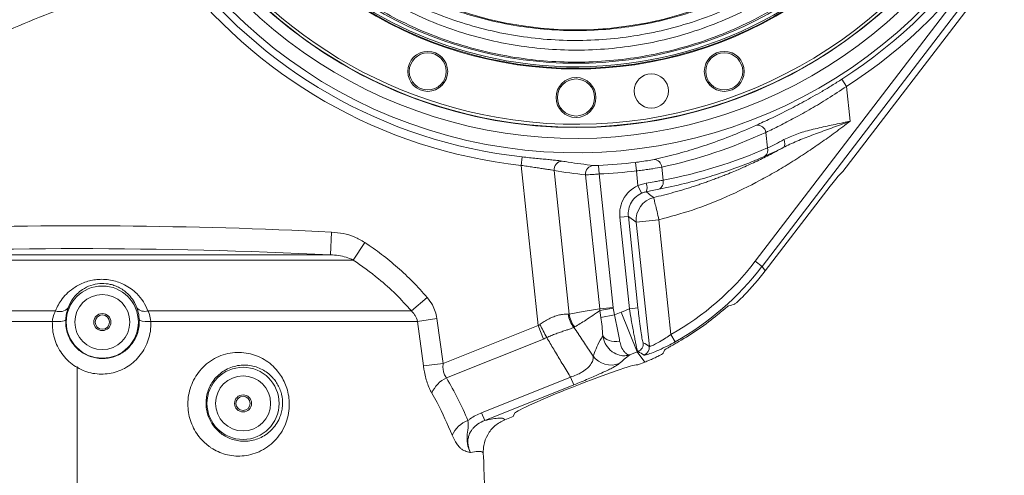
# Model space of a CAD drawing. Header units: millimetres. Extents: x 0 to 16820, y 0 to 11880.
# Tile 96 of 120: x 13505 to 13850, y 6855 to 7015. Entities that reach past the tile are written whole.
import ezdxf

# ---------------------------------------------------------------- set-up
doc = ezdxf.new("R2010")
doc.units = ezdxf.units.MM
doc.header["$LTSCALE"] = 20
doc.linetypes.add('CENTERX2', pattern=[20.32, 12.7, -2.54, 2.54, -2.54])
doc.linetypes.add('PHANTOM', pattern=[12.7, 6.35, -1.27, 1.27, -1.27, 1.27, -1.27])
doc.styles.add('SLDTEXTSTYLE0', font='TXT', dxfattribs={"width": 0.605})
doc.dimstyles.new('SLDDIMSTYLE0', dxfattribs={"dimtxt": 140, "dimasz": 100, "dimexe": 0, "dimexo": 0.0625, "dimgap": 35, "dimtad": 1, "dimtoh": 1, "dimdec": 0, "dimrnd": 1e-09, "dimzin": 12, "dimdsep": 46, "dimtxsty": 'SLDTEXTSTYLE0', "dimsah": 1, "dimcen": 0.09, "dimadec": 0, "dimazin": 0, "dimtfac": 1, "dimtofl": 0, "dimtmove": 0, "dimatfit": 3, "dimfxl": 0, "dimfrac": 2, "dimtolj": 1, "dimtzin": 12, "dimarcsym": 0})

# ---------------------------------------------------------------- blocks, each defined once
blk = doc.blocks.new('*D18')
at = {"color": 7, "linetype": 'Continuous', "lineweight": 0}
for p, q in [((13699.83, 9477.35), (16388.41, 9477.35)), ((16358.41, 9477.35), (16358.41, 6644.47)), ((13848.53, 6644.47), (16388.41, 6644.47))]:
    blk.add_line(p, q, dxfattribs=at)
for points in [[(16358.41, 9477.35), (16343.41, 9377.35), (16373.41, 9377.35)], [(16358.41, 6644.47), (16373.41, 6744.47), (16343.41, 6744.47)]]:
    blk.add_solid(points, dxfattribs=at)
at = {"color": 7, "linetype": 'Continuous', "lineweight": 0, "insert": (16177.94, 7847.03), "char_height": 140, "attachment_point": 1, "rotation": 90, "style": 'SLDTEXTSTYLE0'}
blk.add_mtext('2833', dxfattribs=at)
blk = doc.blocks.new('*D20')
at = {"color": 7, "linetype": 'Continuous', "lineweight": 0}
for p, q in [((16037.71, 7139.47), (16037.71, 4174.47)), ((13524.83, 6320.77), (13524.83, 4174.47)), ((16037.71, 4204.47), (13524.83, 4204.47))]:
    blk.add_line(p, q, dxfattribs=at)
for points in [[(13524.83, 4204.47), (13624.83, 4189.47), (13624.83, 4219.47)], [(16037.71, 4204.47), (15937.71, 4219.47), (15937.71, 4189.47)]]:
    blk.add_solid(points, dxfattribs=at)
at = {"color": 7, "linetype": 'Continuous', "lineweight": 0, "insert": (14567.4, 4384.94), "char_height": 140, "attachment_point": 1, "style": 'SLDTEXTSTYLE0'}
blk.add_mtext('2513', dxfattribs=at)
blk = doc.blocks.new('*D21')
at = {"color": 7, "linetype": 'Continuous', "lineweight": 0}
for p, q in [((11361.95, 7139.47), (11361.95, 4174.47)), ((13524.83, 6320.77), (13524.83, 4174.47)), ((11361.95, 4204.47), (13524.83, 4204.47))]:
    blk.add_line(p, q, dxfattribs=at)
for points in [[(11361.95, 4204.47), (11461.95, 4189.47), (11461.95, 4219.47)], [(13524.83, 4204.47), (13424.83, 4219.47), (13424.83, 4189.47)]]:
    blk.add_solid(points, dxfattribs=at)
at = {"color": 7, "linetype": 'Continuous', "lineweight": 0, "insert": (12229.51, 4384.94), "char_height": 140, "attachment_point": 1, "style": 'SLDTEXTSTYLE0'}
blk.add_mtext('2163', dxfattribs=at)
blk = doc.blocks.new('*D22')
at = {"color": 7, "linetype": 'Continuous', "lineweight": 0}
for p, q in [((14189.73, 7139.47), (14189.73, 4467.07)), ((13524.83, 6320.77), (13524.83, 4467.07)), ((14189.73, 4497.07), (13524.83, 4497.07))]:
    blk.add_line(p, q, dxfattribs=at)
for points in [[(13524.83, 4497.07), (13624.83, 4482.07), (13624.83, 4512.07)], [(14189.73, 4497.07), (14089.73, 4512.07), (14089.73, 4482.07)]]:
    blk.add_solid(points, dxfattribs=at)
at = {"color": 7, "linetype": 'Continuous', "lineweight": 0, "insert": (13696.94, 4677.54), "char_height": 140, "attachment_point": 1, "style": 'SLDTEXTSTYLE0'}
blk.add_mtext('665', dxfattribs=at)
blk = doc.blocks.new('*D23')
at = {"color": 7, "linetype": 'Continuous', "lineweight": 0}
for p, q in [((12163.43, 7139.47), (12163.43, 4467.07)), ((13524.83, 6320.77), (13524.83, 4467.07)), ((12163.43, 4497.07), (13524.83, 4497.07))]:
    blk.add_line(p, q, dxfattribs=at)
for points in [[(12163.43, 4497.07), (12263.43, 4482.07), (12263.43, 4512.07)], [(13524.83, 4497.07), (13424.83, 4512.07), (13424.83, 4482.07)]]:
    blk.add_solid(points, dxfattribs=at)
at = {"color": 7, "linetype": 'Continuous', "lineweight": 0, "insert": (12630.25, 4677.54), "char_height": 140, "attachment_point": 1, "style": 'SLDTEXTSTYLE0'}
blk.add_mtext('1361', dxfattribs=at)

msp = doc.modelspace()

# ---------------------------------------------------------------- linework, layer by layer
at = {"color": 8, "linetype": 'Continuous', "lineweight": 0}
for p, q in [((13762.69, 6930.05), (13840.54, 7031.82)), ((13842.92, 7030), (13765.07, 6928.23)), ((13793.1, 6993.9), (13794.71, 6991.38)), ((13794.71, 6991.38), (13796, 6979.17)), ((13766.98, 6969.79), (13766.41, 6975.21)), ((13680.61, 6963.67), (13680.94, 6966.64)), ((13686.52, 6907.47), (13680.61, 6963.67)), ((13692.14, 6961.87), (13697.43, 6911.53)), ((13707.77, 6963.65), (13707.9, 6960.65)), ((13720.66, 6964.7), (13721.02, 6961.73)), ((13721.55, 6956.62), (13721.02, 6961.73)), ((13729.88, 6963.04), (13730.36, 6958.47)), ((13708.15, 6913.36), (13703.21, 6960.35)), ((13707.9, 6960.65), (13712.82, 6913.85)), ((13721.55, 6956.62), (13724.48, 6957.41)), ((13721.55, 6956.62), (13722.8, 6953.89)), ((13715.2, 6945.48), (13718.18, 6945.79)), ((13718.57, 6913.39), (13715.2, 6945.48)), ((13718.18, 6945.79), (13721.55, 6913.71)), ((13720.97, 6943.79), (13718.18, 6945.79)), ((13728.92, 6944.63), (13720.97, 6943.79)), ((13728.92, 6944.63), (13733.14, 6904.43)), ((13725.55, 6900.22), (13720.97, 6943.79)), ((13614.13, 6940.29), (13613.74, 6932.31)), ((13625.76, 6936.66), (13621.65, 6930.49)), ((13435.92, 6932.31), (13613.74, 6932.31)), ((13621.65, 6930.49), (13428.01, 6930.49)), ((13765.07, 6928.23), (13762.69, 6930.05)), ((13765.07, 6928.23), (13766.21, 6926.73)), ((13647.61, 6917.4), (13642.09, 6912.66)), ((13712.82, 6913.85), (13708.15, 6913.36)), ((13708.23, 6912.79), (13708.15, 6913.36)), ((13712.85, 6913.64), (13708.23, 6912.79)), ((13712.82, 6913.85), (13712.85, 6913.64)), ((13712.85, 6913.64), (13713.29, 6911.22)), ((13718.57, 6913.39), (13721.55, 6913.71)), ((13407.57, 6912.66), (13517.3, 6912.66)), ((13549.7, 6912.66), (13642.09, 6912.66)), ((13651.07, 6910.03), (13644.23, 6908.97)), ((13651.07, 6910.03), (13653.23, 6894.15)), ((13697.16, 6911.51), (13697.43, 6911.53)), ((13708.59, 6910.37), (13708.23, 6912.79)), ((13713.29, 6911.22), (13708.59, 6910.37)), ((13713.29, 6911.22), (13715.7, 6912.18)), ((13715.7, 6912.18), (13721.26, 6898.27)), ((13516.16, 6908.97), (13405.43, 6908.97)), ((13644.23, 6908.97), (13550.74, 6908.97)), ((13646.34, 6893.33), (13644.23, 6908.97)), ((13653.23, 6894.15), (13686.52, 6907.47)), ((13686.52, 6907.47), (13688.39, 6902.78)), ((13699.38, 6907.03), (13699.03, 6906.9)), ((13734.61, 6901.82), (13733.14, 6904.43)), ((13688.39, 6902.78), (13654.38, 6889.18)), ((13721.26, 6898.27), (13718.69, 6897.25)), ((13723.98, 6894.69), (13721.26, 6898.27)), ((13653.23, 6894.15), (13646.34, 6893.33)), ((13666.73, 6876.96), (13697.92, 6889.44)), ((13697.92, 6889.44), (13699.02, 6886.71)), ((13699.02, 6886.71), (13667.82, 6874.23)), ((13666.73, 6876.96), (13667.82, 6874.23))]:
    msp.add_line(p, q, dxfattribs=at)
at = {"color": 7, "linetype": 'Continuous', "lineweight": 0}
for p, q in [((13793.44, 6961.47), (13844.78, 7028.58)), ((13793.44, 6961.47), (13793.18, 6961.34)), ((13766.21, 6926.73), (13786.57, 6953.35)), ((13721.48, 6893.69), (13721.45, 6893.73)), ((13721.48, 6893.69), (13723.98, 6894.69)), ((13698.39, 6885.84), (13701.29, 6886.97)), ((13674.85, 6874.47), (13677.83, 6875.67)), ((13677.83, 6875.67), (13678.43, 6876.87))]:
    msp.add_line(p, q, dxfattribs=at)
at = {"color": 7, "linetype": 'CENTERX2', "lineweight": 0}
msp.add_line((13524.83, 6893.17), (13524.83, 6123.79), dxfattribs=at)
at = {"color": 8, "linetype": 'Continuous', "lineweight": 0, "flags": 128}
msp.add_lwpolyline([(13715.13, 6902.08), (13714.19, 6901.97), (13713.24, 6901.96), (13712.32, 6902.07), (13711.46, 6902.27), (13710.69, 6902.57), (13710.04, 6902.95), (13709.53, 6903.41), (13709.19, 6903.92)], dxfattribs=at)
at = {"color": 7, "linetype": 'Continuous', "lineweight": 0}
for centre, radius in [((13647.84, 6996.63), 7), ((13751.82, 6996.63), 7), ((13647.84, 6996.63), 6.5), ((13751.82, 6996.63), 6.5), ((13699.83, 6987.47), 7), ((13699.83, 6987.47), 6.5), ((13726.23, 6989.78), 6), ((13533.7, 6908.72), 3), ((13533.7, 6908.72), 2.5), ((13583.06, 6880.22), 3), ((13583.06, 6880.22), 2.5)]:
    msp.add_circle(centre, radius, dxfattribs=at)
at = {"color": 8, "linetype": 'Continuous', "lineweight": 0}
for centre, radius in [((13533.7, 6908.72), 12.65), ((13533.7, 6908.72), 9.65), ((13583.06, 6880.22), 12.65), ((13583.06, 6880.22), 9.65)]:
    msp.add_circle(centre, radius, dxfattribs=at)
at = {"color": 7, "linetype": 'Continuous', "lineweight": 30}
for centre, radius, start, end in [((13699.83, 7139.47), 2337.88, 300, 180), ((13699.83, 7139.47), 489.9, 204.3445, 84.3445), ((14247.33, 6191.17), 1242.88, 143.09425, 300)]:
    msp.add_arc(centre, radius, start, end, dxfattribs=at)
at = {"color": 7, "linetype": 'PHANTOM', "lineweight": 30}
msp.add_arc((13699.83, 7139.47), 1536.4, 353.21587, 126.78413, dxfattribs=at)
at = {"color": 8, "linetype": 'Continuous', "lineweight": 0}
for centre, radius, start, end in [((13699.83, 7139.47), 175.88, 302.6485, 39.3428), ((13699.83, 7139.47), 172.88, 302.6485, 38.0167), ((13699.83, 7139.47), 171.37, 180, 37.3113), ((13699.83, 7139.47), 166.37, 145.2037, 0), ((13699.83, 7139.47), 128.25, 184.5054, 355.4946), ((13699.83, 7139.47), 176.85, 216.4999, 263.7608), ((13699.83, 7139.47), 173.85, 216.4999, 263.7608), ((13763.45, 6974.8), 2.98, 7.8201, 96.9515), ((13764.57, 6968.92), 2.55, 306.7468, 19.7497), ((13695.12, 6962.17), 2.99, 91.7926, 185.6784), ((13727.03, 6962.92), 2.85, 2.4901, 86.8032), ((13706.18, 6960.67), 2.99, 95.1587, 186.0685), ((13699.83, 7139.47), 176, 272.5844, 276.7973), ((13699.83, 7139.47), 179, 272.5844, 276.7973), ((13727.72, 6957.8), 2.73, 294.9451, 14.1347), ((13720.84, 6956.02), 3.89, 335.6238, 20.9928), ((13728.94, 6944.61), 8.01, 103.4948, 185.8432), ((13524.83, 5110.97), 1831.51, 87.2054, 91.85075), ((13524.83, 5110.97), 1823.51, 87.2054, 92.7946), ((13518.75, 6916.32), 3.94, 248.4296, 318.3969), ((13548.56, 6916.1), 3.63, 221.0782, 288.4303), ((13705.49, 6912.19), 8.35, 184.7093, 219.3728), ((13705.8, 6912.49), 8.42, 186.5674, 220.3914), ((13517.62, 6919.36), 10.49, 262.0058, 287.8614), ((13549.58, 6917.94), 9.04, 251.2614, 277.3334), ((13789.02, 6956.92), 112.99, 205.6924, 208.3298), ((13720.44, 6901.18), 3, 292.1271, 5.8692), ((13722.56, 6899.91), 3, 292.689, 5.8702), ((13712.13, 6901.66), 8, 217.8071, 291.1526), ((13658.89, 6879.69), 10.5, 115.3923, 156.8395), ((13665.12, 6865.25), 9.5, 109.5644, 156.2904)]:
    msp.add_arc(centre, radius, start, end, dxfattribs=at)
at = {"color": 7, "linetype": 'Continuous', "lineweight": 0}
for centre, radius, start, end in [((13699.83, 7139.47), 162.5, 147.3963, 32.6037), ((13699.83, 7139.47), 162.4, 147.4562, 260), ((13699.83, 7139.47), 161.4, 148.0656, 260), ((13699.83, 7139.47), 162.4, 260, 32.5438), ((13699.83, 7139.47), 161.4, 260, 31.9344), ((13699.83, 7139.47), 142, 168.2789, 11.7211), ((13699.83, 7139.47), 141.75, 168.8941, 11.1059), ((13699.83, 7139.47), 141.25, 170.2784, 260), ((13699.83, 7139.47), 141.25, 260, 9.7216), ((13699.83, 7139.47), 140, 177.9065, 2.0935), ((13140.57, 6839.47), 527.27, 0, 2.5345)]:
    msp.add_arc(centre, radius, start, end, dxfattribs=at)
at = {"color": 8, "linetype": 'Continuous', "lineweight": 0}
for centre, major_axis, ratio, start_param, end_param in [((13691.55, 7138.6), (179.01, 18.82), 0.998275, 4.822472, 5.036785), ((13698.31, 7126.62), (170.53, 17.92), 0.998275, 4.795851, 5.019839), ((13723.46, 7141.95), (183.55, 19.29), 0.989579, 4.438216, 4.498815), ((13685.58, 6989.13), (58.72, -77.39), 0.998526, 6.145462, 6.551429), ((13685.58, 6989.13), (-60.53, 79.77), 0.998614, 3.00387, 3.409837), ((13684.02, 6991.19), (51.46, -67.81), 0.998526, 6.014941, 6.051627), ((13683.84, 6932.9), (0.47, 26.35), 0.441883, 3.413838, 3.475221), ((13685.72, 6928.22), (6.14, 26.23), 0.705023, 3.599789, 3.661173), ((13650.63, 7039.44), (223.82, -181.54), 0.245144, 5.233374, 5.243195), ((13684.02, 6991.19), (-60.51, 79.74), 0.998967, 2.873348, 2.876749), ((13647.65, 7039.13), (226.6, -182.19), 0.251823, 5.237634, 5.247455)]:
    msp.add_ellipse(centre, major_axis=major_axis, ratio=ratio, start_param=start_param, end_param=end_param, dxfattribs=at)
at = {"color": 7, "linetype": 'Continuous', "lineweight": 0}
for centre, major_axis, ratio, start_param, end_param in [((13787.1, 6953.35), (6.13, 8), 0.041582, 0.084248, 1.602684), ((13686.72, 6987.64), (60.54, -79.78), 0.998526, 0.153158, 0.268244), ((13717.18, 6947.49), (108.22, 20.03), 0.36909, 4.983782, 5.004734), ((13685.93, 6988.68), (60.54, -79.78), 0.998526, 6.155673, 6.323238), ((13707.79, 6959.87), (31.57, 118.19), 0.344795, 4.253738, 4.264578), ((13701.36, 6885.82), (20.1, 7.9), 0.050749, 0.016463, 1.554458), ((13686.72, 6987.64), (60.54, -79.78), 0.998526, 6.014941, 6.029771), ((13698.32, 6884.63), (19.9, 7.83), 0.051242, 1.547044, 3.08504)]:
    msp.add_ellipse(centre, major_axis=major_axis, ratio=ratio, start_param=start_param, end_param=end_param, dxfattribs=at)
at = {"color": 8, "linetype": 'Continuous', "lineweight": 0}
for points, knots in [([(13574.86, 7106.91), (13575.88, 7103.42), (13577.91, 7096.44), (13582.08, 7086.34), (13587.02, 7076.61), (13592.76, 7067.34), (13599.27, 7058.61), (13606.51, 7050.44), (13614.4, 7042.91), (13622.89, 7036.06), (13631.96, 7029.96), (13641.53, 7024.63), (13651.52, 7020.12), (13661.82, 7016.47), (13672.39, 7013.72), (13683.14, 7011.87), (13694.01, 7010.92), (13704.88, 7010.88), (13715.69, 7011.76), (13726.37, 7013.54), (13736.86, 7016.19), (13747.08, 7019.69), (13756.96, 7024.05), (13766.46, 7029.22), (13775.49, 7035.14), (13784.01, 7041.81), (13791.94, 7049.2), (13799.26, 7057.25), (13805.88, 7065.89), (13811.87, 7075.22), (13817.09, 7085.23), (13821.56, 7095.86), (13823.72, 7103.23), (13824.8, 7106.91)], [0, 0, 0, 0, 0.032144, 0.064404, 0.096665, 0.12881, 0.16095, 0.193203, 0.225456, 0.257595, 0.289806, 0.322133, 0.354459, 0.386669, 0.418678, 0.450804, 0.482929, 0.514937, 0.546693, 0.578561, 0.610431, 0.642187, 0.673975, 0.705875, 0.737776, 0.769565, 0.801627, 0.833803, 0.865978, 0.898041, 0.932005, 0.966036, 1, 1, 1, 1]), ([(13834.46, 7105.08), (13833.41, 7101.29), (13831.3, 7093.71), (13826.94, 7082.73), (13821.74, 7072.14), (13815.67, 7062.03), (13808.74, 7052.49), (13801.03, 7043.56), (13792.6, 7035.3), (13783.51, 7027.79), (13773.8, 7021.09), (13763.55, 7015.23), (13752.84, 7010.25), (13741.79, 7006.21), (13730.47, 7003.15), (13718.96, 7001.05), (13707.32, 6999.92), (13695.67, 6999.77), (13684.11, 7000.62), (13672.68, 7002.41), (13661.45, 7005.14), (13650.5, 7008.78), (13639.9, 7013.34), (13629.7, 7018.77), (13619.99, 7025.01), (13610.81, 7032.04), (13602.23, 7039.86), (13594.29, 7048.41), (13587.08, 7057.59), (13580.3, 7067.88), (13574.21, 7079.34), (13568.91, 7091.94), (13566.43, 7100.7), (13565.2, 7105.08)], [0, 0, 0, 0, 0.032013, 0.06414, 0.096268, 0.128281, 0.160292, 0.192418, 0.224542, 0.256552, 0.288529, 0.320623, 0.352716, 0.384691, 0.416307, 0.448038, 0.479769, 0.511384, 0.54263, 0.573988, 0.605346, 0.636594, 0.667862, 0.69924, 0.730618, 0.761889, 0.79354, 0.825301, 0.857063, 0.888715, 0.925781, 0.962935, 1, 1, 1, 1]), ([(13570.04, 7105.91), (13571.23, 7101.68), (13573.61, 7093.2), (13578.72, 7081.01), (13584.59, 7069.91), (13591.12, 7059.96), (13598.07, 7051.07), (13605.72, 7042.8), (13613.99, 7035.22), (13622.85, 7028.41), (13632.21, 7022.37), (13642.04, 7017.12), (13652.26, 7012.7), (13662.82, 7009.18), (13673.65, 7006.54), (13684.67, 7004.79), (13695.82, 7003.97), (13707.05, 7004.12), (13718.28, 7005.22), (13729.38, 7007.25), (13740.29, 7010.21), (13750.95, 7014.12), (13761.28, 7018.95), (13771.16, 7024.62), (13780.52, 7031.1), (13789.28, 7038.38), (13797.41, 7046.38), (13804.84, 7055.02), (13811.51, 7064.25), (13817.37, 7074.03), (13822.37, 7084.29), (13826.58, 7094.92), (13828.61, 7102.25), (13829.62, 7105.91)], [0, 0, 0, 0, 0.037128, 0.074344, 0.111471, 0.143146, 0.174932, 0.206716, 0.238389, 0.269642, 0.301004, 0.332364, 0.363615, 0.394815, 0.426127, 0.457438, 0.488636, 0.5202, 0.55188, 0.583562, 0.615127, 0.647077, 0.679146, 0.711217, 0.74317, 0.775197, 0.807339, 0.839482, 0.871511, 0.903576, 0.935756, 0.967935, 1, 1, 1, 1]), ([(13827.7, 7105.91), (13826.6, 7102.14), (13824.39, 7094.58), (13819.82, 7083.69), (13814.48, 7073.41), (13808.35, 7063.84), (13801.58, 7054.99), (13794.09, 7046.72), (13785.97, 7039.14), (13777.25, 7032.31), (13768.01, 7026.23), (13758.29, 7020.92), (13748.18, 7016.45), (13737.72, 7012.86), (13726.99, 7010.14), (13716.06, 7008.32), (13705, 7007.41), (13693.88, 7007.45), (13682.75, 7008.43), (13671.75, 7010.33), (13660.94, 7013.15), (13650.39, 7016.89), (13640.17, 7021.52), (13630.38, 7026.99), (13621.1, 7033.24), (13612.41, 7040.27), (13604.33, 7048), (13596.93, 7056.38), (13590.27, 7065.34), (13584.39, 7074.84), (13579.35, 7084.82), (13575.08, 7095.18), (13573, 7102.34), (13571.96, 7105.91)], [0, 0, 0, 0, 0.033995, 0.068058, 0.102054, 0.134127, 0.166313, 0.1985, 0.230572, 0.262352, 0.294244, 0.326134, 0.357912, 0.389647, 0.421494, 0.453341, 0.485074, 0.517059, 0.549161, 0.581263, 0.613249, 0.645445, 0.677758, 0.710072, 0.742269, 0.774414, 0.806673, 0.838933, 0.871079, 0.903252, 0.93554, 0.967828, 1, 1, 1, 1]), ([(13557.67, 7034.27), (13551.56, 7031.67), (13539.34, 7026.46), (13522.09, 7019.76), (13506.21, 7013.47), (13496.63, 7009.33), (13491.84, 7007.26)], [0, 0, 0, 0, 0.279925, 0.560031, 0.780079, 1, 1, 1, 1]), ([(13763.09, 6977.76), (13764.69, 6978.5), (13767.93, 6980), (13773.64, 6982.79), (13779.77, 6985.99), (13785.14, 6989.02), (13789.62, 6991.7), (13791.93, 6993.16), (13793.1, 6993.9)], [0, 0, 0, 0, 0.193685, 0.393232, 0.585921, 0.783837, 0.891535, 1, 1, 1, 1]), ([(13794.71, 6991.38), (13792.52, 6989.92), (13788.39, 6987.16), (13782.21, 6983.48), (13776.49, 6980.29), (13771.05, 6977.47), (13767.97, 6975.97), (13766.41, 6975.21)], [0, 0, 0, 0, 0.217749, 0.411099, 0.60937, 0.801832, 1, 1, 1, 1]), ([(13796, 6979.17), (13794.24, 6977.85), (13790.81, 6975.26), (13785.69, 6971.6), (13780.52, 6968.08), (13775.25, 6964.68), (13769.83, 6961.42), (13762.34, 6957.24), (13752.72, 6952.54), (13740.87, 6947.83), (13732.85, 6945.68), (13728.92, 6944.63)], [0, 0, 0, 0, 0.086806, 0.169541, 0.248244, 0.333957, 0.417102, 0.497759, 0.672444, 0.839438, 1, 1, 1, 1]), ([(13796, 6979.17), (13795.98, 6979.17), (13795.84, 6979.12), (13795.08, 6978.83), (13792.45, 6977.84), (13788.04, 6976.25), (13782.54, 6974.24), (13777.28, 6972.2), (13774.01, 6970.71), (13772.46, 6969.89), (13772.46, 6969.89)], [0, 0, 0, 0, 0.002155, 0.016521, 0.094113, 0.324889, 0.555645, 0.77789, 0.999998, 1, 1, 1, 1]), ([(13772.77, 6972.7), (13774.24, 6973.39), (13777.17, 6974.76), (13782.32, 6976.19), (13787.84, 6977.46), (13792.47, 6978.41), (13795.19, 6979), (13795.98, 6979.17), (13796, 6979.17)], [0, 0, 0, 0, 0.22276, 0.445786, 0.675825, 0.905894, 0.998194, 1, 1, 1, 1]), ([(13727.19, 6965.76), (13728.48, 6966.06), (13732.36, 6966.93), (13738.78, 6968.65), (13746.69, 6971.15), (13754.82, 6974.12), (13760.33, 6976.55), (13763.09, 6977.76)], [0, 0, 0, 0, 0.105859, 0.317594, 0.529523, 0.764619, 1, 1, 1, 1]), ([(13766.98, 6969.79), (13767.88, 6970.21), (13769.7, 6971.07), (13771.75, 6972.15), (13772.77, 6972.7)], [0, 0, 0, 0, 0.496929, 1, 1, 1, 1]), ([(13772.77, 6972.7), (13772.86, 6972.4), (13773.05, 6971.8), (13773.05, 6970.97), (13772.87, 6970.28), (13772.6, 6970.02), (13772.46, 6969.89)], [0, 0, 0, 0, 0.25, 0.5, 0.75, 1, 1, 1, 1]), ([(13727.07, 6952.4), (13728.23, 6952.68), (13730.59, 6953.26), (13734.18, 6954.23), (13737.79, 6955.28), (13740.7, 6956.19), (13742.87, 6956.91), (13744.39, 6957.43), (13745.96, 6957.98), (13747.58, 6958.56), (13749.23, 6959.17), (13750.92, 6959.82), (13752.93, 6960.61), (13755.64, 6961.72), (13759.42, 6963.36), (13763.88, 6965.43), (13768.36, 6967.67), (13771.17, 6969.2), (13772.46, 6969.89)], [0, 0, 0, 0, 0.073043, 0.149168, 0.228382, 0.304349, 0.336232, 0.369202, 0.40326, 0.438407, 0.474642, 0.511967, 0.549713, 0.607379, 0.69192, 0.803341, 0.909974, 1, 1, 1, 1]), ([(13772.45, 6969.89), (13771.34, 6969.34), (13769.1, 6968.22), (13767.1, 6967.33), (13766.1, 6966.88)], [0, 0, 0, 0, 0.497033, 1, 1, 1, 1]), ([(13680.94, 6966.64), (13681.79, 6966.55), (13683.5, 6966.37), (13686, 6966.12), (13688.35, 6965.89), (13690.49, 6965.69), (13692.33, 6965.5), (13693.93, 6965.33), (13694.65, 6965.22), (13695.02, 6965.16)], [0, 0, 0, 0, 0.140423, 0.280841, 0.421834, 0.562829, 0.70307, 0.843315, 1, 1, 1, 1]), ([(13695.02, 6965.16), (13695.71, 6965.05), (13699.35, 6964.44), (13702.97, 6964), (13705.91, 6963.64)], [0, 0, 0, 0, 0.188821, 1, 1, 1, 1]), ([(13720.66, 6964.7), (13721.15, 6964.76), (13722.62, 6964.95), (13725.03, 6965.32), (13726.47, 6965.62), (13727.19, 6965.76)], [0, 0, 0, 0, 0.197918, 0.598034, 1, 1, 1, 1]), ([(13766.1, 6966.88), (13764.83, 6966.33), (13761.04, 6964.7), (13754.63, 6962.27), (13746.51, 6959.59), (13737.92, 6957.2), (13731.89, 6955.95), (13728.87, 6955.33)], [0, 0, 0, 0, 0.104442, 0.313346, 0.522473, 0.761081, 1, 1, 1, 1]), ([(13692.14, 6961.87), (13691.83, 6961.94), (13691.24, 6962.06), (13689.93, 6962.27), (13688.42, 6962.5), (13686.67, 6962.75), (13684.75, 6963.03), (13682.71, 6963.33), (13681.31, 6963.56), (13680.61, 6963.67)], [0, 0, 0, 0, 0.1548063, 0.2942298, 0.4336649, 0.5750648, 0.7164798, 0.8582336, 1, 1, 1, 1]), ([(13705.91, 6963.64), (13705.96, 6963.64), (13706.11, 6963.62), (13706.51, 6963.61), (13707.1, 6963.62), (13707.54, 6963.64), (13707.77, 6963.65)], [0, 0, 0, 0, 0.171708, 0.449526, 0.725235, 1, 1, 1, 1]), ([(13729.88, 6963.04), (13728.9, 6962.86), (13727.43, 6962.6), (13724.96, 6962.23), (13723.02, 6961.97), (13721.68, 6961.81), (13721.02, 6961.73)], [0, 0, 0, 0, 0.399952, 0.597898, 0.801613, 1, 1, 1, 1]), ([(13707.9, 6960.65), (13707.34, 6960.61), (13706.22, 6960.52), (13704.73, 6960.42), (13703.71, 6960.37), (13703.35, 6960.36), (13703.21, 6960.35)], [0, 0, 0, 0, 0.2765, 0.552747, 0.829554, 1, 1, 1, 1]), ([(13724.48, 6957.41), (13725.42, 6957.58), (13726.99, 6957.87), (13728.95, 6958.22), (13729.89, 6958.38), (13730.36, 6958.47)], [0, 0, 0, 0, 0.4279376, 0.7098728, 1, 1, 1, 1]), ([(13715.2, 6945.48), (13715.17, 6946.34), (13715.09, 6948.44), (13716.15, 6951.66), (13718.33, 6954.74), (13720.48, 6955.99), (13721.55, 6956.62)], [0, 0, 0, 0, 0.189127, 0.459312, 0.729661, 1, 1, 1, 1]), ([(13728.87, 6955.33), (13728.12, 6955.18), (13726.8, 6954.92), (13725.12, 6954.56), (13724.39, 6954.41)], [0, 0, 0, 0, 0.569941, 1, 1, 1, 1]), ([(13722.8, 6953.89), (13722.02, 6953.44), (13720.45, 6952.53), (13718.86, 6950.29), (13718.1, 6947.94), (13718.15, 6946.42), (13718.18, 6945.79)], [0, 0, 0, 0, 0.270337, 0.540614, 0.810788, 1, 1, 1, 1]), ([(13724.39, 6954.41), (13723.94, 6954.3), (13723.41, 6954.16), (13722.89, 6953.93), (13722.8, 6953.89)], [0, 0, 0, 0, 0.832049, 1, 1, 1, 1]), ([(13724.39, 6954.41), (13724.63, 6954.23), (13725.52, 6953.56), (13726.42, 6952.89), (13727.07, 6952.4)], [0, 0, 0, 0, 0.2682218, 1, 1, 1, 1]), ([(13614.13, 6940.29), (13615.5, 6940.16), (13618.21, 6939.9), (13622.18, 6938.72), (13624.56, 6937.35), (13625.76, 6936.66)], [0, 0, 0, 0, 0.33495, 0.661776, 1, 1, 1, 1]), ([(13625.76, 6936.66), (13627.74, 6935.29), (13631.71, 6932.54), (13637.32, 6927.9), (13642.69, 6922.9), (13645.97, 6919.23), (13647.61, 6917.4)], [0, 0, 0, 0, 0.247142, 0.495361, 0.747057, 1, 1, 1, 1]), ([(13621.65, 6930.49), (13620.84, 6930.84), (13619.2, 6931.55), (13616.52, 6932.12), (13614.69, 6932.24), (13613.74, 6932.31)], [0, 0, 0, 0, 0.320863, 0.649713, 1, 1, 1, 1]), ([(13642.09, 6912.66), (13640.29, 6914.63), (13636.69, 6918.59), (13629.93, 6924.67), (13624.69, 6928.35), (13621.65, 6930.49)], [0, 0, 0, 0, 0.29432, 0.590684, 1, 1, 1, 1]), ([(13517.3, 6912.66), (13517.62, 6913.39), (13518.24, 6914.84), (13519.68, 6917.02), (13521.58, 6919.14), (13523.8, 6920.86), (13526.02, 6922.09), (13528.06, 6922.9), (13530.19, 6923.44), (13532.42, 6923.73), (13534.76, 6923.73), (13537.15, 6923.4), (13539.43, 6922.75), (13541.69, 6921.77), (13543.85, 6920.43), (13546.13, 6918.48), (13548.24, 6915.91), (13549.21, 6913.74), (13549.7, 6912.66)], [0, 0, 0, 0, 0.062565, 0.125124, 0.203049, 0.280902, 0.333082, 0.385231, 0.433637, 0.482018, 0.534625, 0.587231, 0.639367, 0.691538, 0.753912, 0.816346, 0.908122, 1, 1, 1, 1]), ([(13545.82, 6913.72), (13545.47, 6914.54), (13544.77, 6916.18), (13543.22, 6918.15), (13541.51, 6919.67), (13539.91, 6920.71), (13538.2, 6921.48), (13536.13, 6922.1), (13534.28, 6922.28), (13531.98, 6922.17), (13529.48, 6921.65), (13526.83, 6920.31), (13524.81, 6918.66), (13522.98, 6916.57), (13522.19, 6914.8), (13521.69, 6913.7)], [0, 0, 0, 0, 0.0956547, 0.191162, 0.2534226, 0.3155753, 0.3651977, 0.4147398, 0.4943282, 0.5122641, 0.6037657, 0.7068108, 0.7872901, 0.8678789, 1, 1, 1, 1]), ([(13647.61, 6917.4), (13648.27, 6916.53), (13649.42, 6915.02), (13650.55, 6912.48), (13650.9, 6910.85), (13651.07, 6910.03)], [0, 0, 0, 0, 0.39408, 0.692489, 1, 1, 1, 1]), ([(13521.69, 6913.7), (13521.43, 6912.9), (13521.02, 6911.63), (13520.89, 6909.98), (13520.84, 6909.37)], [0, 0, 0, 0, 0.632896, 1, 1, 1, 1]), ([(13546.68, 6909.38), (13546.6, 6910.22), (13546.51, 6911.23), (13546.17, 6912.65), (13545.97, 6913.25), (13545.82, 6913.72)], [0, 0, 0, 0, 0.520079, 0.623742, 1, 1, 1, 1]), ([(13697.43, 6911.53), (13699.06, 6911.85), (13702.62, 6912.54), (13706.21, 6913.07), (13708.15, 6913.36)], [0, 0, 0, 0, 0.457884, 1, 1, 1, 1]), ([(13721.57, 6898.4), (13721.53, 6898.47), (13721.43, 6898.61), (13721.22, 6899.31), (13720.96, 6900.37), (13720.66, 6901.77), (13720.32, 6903.49), (13719.94, 6905.47), (13719.54, 6907.68), (13719.08, 6910.33), (13718.76, 6912.28), (13718.57, 6913.39)], [0, 0, 0, 0, 0.10577, 0.211541, 0.317093, 0.422654, 0.528777, 0.634913, 0.743957, 0.853015, 1, 1, 1, 1]), ([(13721.55, 6913.71), (13721.65, 6912.79), (13721.89, 6910.54), (13722.32, 6907.16), (13722.77, 6904.12), (13723.17, 6902.01), (13723.35, 6901.66), (13723.43, 6901.49)], [0, 0, 0, 0, 0.148798, 0.367886, 0.579926, 0.789933, 1, 1, 1, 1]), ([(13516.16, 6908.97), (13516.23, 6909.48), (13516.39, 6910.85), (13516.95, 6911.96), (13517.3, 6912.66)], [0, 0, 0, 0, 0.375361, 1, 1, 1, 1]), ([(13549.7, 6912.66), (13549.9, 6912.26), (13550.42, 6911.17), (13550.61, 6909.82), (13550.74, 6908.97)], [0, 0, 0, 0, 0.366413, 1, 1, 1, 1]), ([(13644.23, 6908.97), (13644.01, 6909.7), (13643.76, 6910.53), (13642.97, 6911.74), (13642.5, 6912.23), (13642.09, 6912.66)], [0, 0, 0, 0, 0.518895, 0.589246, 1, 1, 1, 1]), ([(13687.21, 6907.94), (13687.7, 6908.29), (13688.73, 6909.02), (13690.38, 6909.92), (13692.06, 6910.66), (13693.65, 6911.16), (13695.07, 6911.45), (13696.29, 6911.55), (13696.87, 6911.52), (13697.16, 6911.51)], [0, 0, 0, 0, 0.132934, 0.278008, 0.422997, 0.567701, 0.712437, 0.856176, 1, 1, 1, 1]), ([(13708.23, 6912.79), (13706.54, 6911.62), (13703.44, 6909.46), (13700.65, 6907.8), (13699.38, 6907.03)], [0, 0, 0, 0, 0.543576, 1, 1, 1, 1]), ([(13709.19, 6903.92), (13709.13, 6904.99), (13709.02, 6906.97), (13708.73, 6909.3), (13708.59, 6910.37)], [0, 0, 0, 0, 0.5386636, 1, 1, 1, 1]), ([(13713.29, 6911.22), (13713.47, 6910.47), (13713.84, 6908.94), (13714.31, 6906.61), (13714.76, 6904.26), (13715, 6902.82), (13715.13, 6902.08)], [0, 0, 0, 0, 0.2323686, 0.4703863, 0.7312981, 1, 1, 1, 1]), ([(13550.74, 6908.97), (13550.72, 6907.78), (13550.69, 6905.58), (13549.9, 6902.45), (13548.72, 6899.67), (13547.09, 6897.15), (13545.1, 6894.97), (13542.79, 6893.18), (13540.25, 6891.81), (13537.53, 6890.9), (13534.7, 6890.44), (13531.83, 6890.48), (13528.97, 6890.99), (13526.23, 6892), (13523.67, 6893.47), (13521.39, 6895.37), (13519.44, 6897.64), (13517.9, 6900.21), (13516.82, 6903.01), (13516.18, 6905.96), (13516.17, 6907.97), (13516.16, 6908.97)], [0, 0, 0, 0, 0.062841, 0.116874, 0.170907, 0.223884, 0.276854, 0.328174, 0.379484, 0.429713, 0.479934, 0.53025, 0.580565, 0.631871, 0.683184, 0.735548, 0.787922, 0.840818, 0.89372, 0.946859, 1, 1, 1, 1]), ([(13520.84, 6909.37), (13520.84, 6908.64), (13520.86, 6907.19), (13521.34, 6905.04), (13522.16, 6903.01), (13523.31, 6901.14), (13524.76, 6899.5), (13526.46, 6898.12), (13528.37, 6897.06), (13530.41, 6896.33), (13532.53, 6895.95), (13534.67, 6895.92), (13536.78, 6896.25), (13538.81, 6896.91), (13540.7, 6897.9), (13542.42, 6899.2), (13543.92, 6900.77), (13545.14, 6902.6), (13546.03, 6904.62), (13546.64, 6906.9), (13546.66, 6908.51), (13546.68, 6909.38)], [0, 0, 0, 0, 0.052571, 0.105144, 0.157623, 0.210099, 0.262253, 0.314398, 0.365703, 0.417003, 0.467538, 0.518077, 0.568728, 0.619389, 0.671213, 0.723046, 0.776365, 0.829684, 0.883661, 0.937629, 1, 1, 1, 1]), ([(13699.03, 6906.9), (13698.82, 6906.78), (13698.39, 6906.55), (13697.34, 6906.18), (13696.02, 6905.74), (13694.5, 6905.25), (13692.84, 6904.66), (13691.17, 6904.02), (13690.08, 6903.53), (13689.57, 6903.3)], [0, 0, 0, 0, 0.1552873, 0.3104323, 0.4566293, 0.6027462, 0.740816, 0.8789271, 1, 1, 1, 1]), ([(13699.03, 6906.9), (13699.57, 6906.12), (13700.19, 6905.23), (13701.83, 6902.82), (13703.56, 6900.21), (13705.18, 6897.72), (13705.81, 6896.75)], [0, 0, 0, 0, 0.231915, 0.262934, 0.71383, 1, 1, 1, 1]), ([(13697.92, 6889.44), (13697.77, 6889.69), (13696.64, 6891.53), (13694.66, 6894.77), (13692.03, 6899.14), (13690.38, 6901.93), (13689.57, 6903.3)], [0, 0, 0, 0, 0.054655, 0.399664, 0.70324, 1, 1, 1, 1]), ([(13705.81, 6896.75), (13706.13, 6897.58), (13706.77, 6899.24), (13707.92, 6901.72), (13708.88, 6903.4), (13709.19, 6903.92)], [0, 0, 0, 0, 0.40586, 0.814235, 1, 1, 1, 1]), ([(13718.69, 6897.25), (13718.69, 6897.25), (13718.26, 6897.1), (13717.3, 6896.89), (13715.43, 6896.91), (13713.68, 6897.52), (13711.84, 6898.78), (13710.8, 6899.94), (13709.72, 6901.81), (13709.43, 6902.97), (13709.19, 6903.92)], [0, 0, 0, 0, 0.0013473, 0.1178923, 0.2531566, 0.4754582, 0.5520087, 0.7637758, 0.8055496, 1, 1, 1, 1]), ([(13725.55, 6900.22), (13725.68, 6900.22), (13725.93, 6900.22), (13727.28, 6900.79), (13729.15, 6901.77), (13731.21, 6903.03), (13732.55, 6904), (13733.14, 6904.43)], [0, 0, 0, 0, 0.201641, 0.404383, 0.611236, 0.829457, 1, 1, 1, 1]), ([(13715.13, 6902.08), (13715.3, 6901.4), (13715.69, 6899.79), (13716.66, 6898.35), (13717.57, 6897.52), (13718.16, 6897.26), (13718.5, 6897.23), (13718.62, 6897.24), (13718.67, 6897.24), (13718.68, 6897.25), (13718.69, 6897.25), (13718.69, 6897.25)], [0, 0, 0, 0, 0.211859, 0.497217, 0.687394, 0.877662, 0.955059, 0.983221, 0.993719, 0.998108, 1, 1, 1, 1]), ([(13734.61, 6901.82), (13733.76, 6901.35), (13731.8, 6900.28), (13728.84, 6898.89), (13726.17, 6897.8), (13724.26, 6897.16), (13723.9, 6897.15), (13723.72, 6897.14)], [0, 0, 0, 0, 0.167012, 0.383759, 0.591731, 0.79655, 1, 1, 1, 1]), ([(13570.94, 6865.28), (13569.79, 6866.28), (13567.91, 6867.91), (13565.99, 6870.86), (13564.75, 6873.52), (13563.98, 6876.35), (13563.63, 6879.3), (13563.78, 6882.33), (13564.44, 6885.41), (13565.64, 6888.36), (13567.37, 6891.14), (13569.6, 6893.57), (13572.28, 6895.6), (13575.28, 6897.06), (13578.48, 6897.94), (13581.73, 6898.18), (13584.86, 6897.85), (13587.81, 6896.99), (13590.54, 6895.66), (13593.04, 6893.85), (13595.04, 6891.79), (13596.6, 6889.6), (13597.78, 6887.37), (13598.69, 6884.82), (13599.22, 6882.08), (13599.35, 6879.06), (13598.94, 6875.93), (13597.94, 6872.72), (13596.34, 6869.71), (13594.2, 6867.03), (13591.63, 6864.85), (13588.8, 6863.23), (13585.8, 6862.18), (13582.79, 6861.7), (13579.81, 6861.74), (13576.96, 6862.25), (13574.26, 6863.23), (13572.28, 6864.3), (13571.23, 6865.07), (13570.94, 6865.28)], [0, 0, 0, 0, 0.039334, 0.064239, 0.089144, 0.113604, 0.138066, 0.16429, 0.190517, 0.21833, 0.246147, 0.275644, 0.305147, 0.33559, 0.36604, 0.395707, 0.425376, 0.452896, 0.48041, 0.50823, 0.536036, 0.556168, 0.578419, 0.600662, 0.624768, 0.648874, 0.677057, 0.705259, 0.736461, 0.767686, 0.798719, 0.829757, 0.858687, 0.887611, 0.914242, 0.940865, 0.965868, 0.990866, 1, 1, 1, 1]), ([(13697.92, 6889.44), (13698.08, 6889.49), (13698.95, 6889.78), (13700.14, 6890.26), (13701.48, 6890.93), (13702.5, 6891.54), (13703.18, 6892.04), (13703.9, 6892.62), (13704.58, 6893.28), (13705.38, 6894.36), (13705.88, 6895.56), (13705.83, 6896.35), (13705.81, 6896.75)], [0, 0, 0, 0, 0.0254551, 0.1396008, 0.1932584, 0.2749669, 0.3568631, 0.3700181, 0.4860817, 0.6024124, 0.8009966, 1, 1, 1, 1]), ([(13718.69, 6897.25), (13718.01, 6896.72), (13716.63, 6895.64), (13715.56, 6894.68), (13715.02, 6894.19)], [0, 0, 0, 0, 0.49049, 1, 1, 1, 1]), ([(13575.46, 6869.58), (13575.68, 6869.43), (13576.48, 6868.86), (13577.96, 6868.06), (13579.99, 6867.34), (13582.11, 6866.95), (13584.36, 6866.9), (13586.61, 6867.24), (13588.88, 6867.99), (13591.02, 6869.15), (13592.97, 6870.74), (13594.62, 6872.7), (13595.77, 6874.76), (13596.48, 6876.79), (13596.8, 6878.4), (13596.98, 6880.58), (13596.81, 6882.4), (13596.29, 6884.39), (13595.76, 6885.82), (13594.87, 6887.47), (13593.66, 6889.09), (13592.13, 6890.61), (13590.23, 6891.93), (13588.16, 6892.89), (13585.93, 6893.5), (13583.57, 6893.73), (13581.13, 6893.52), (13578.73, 6892.87), (13576.48, 6891.78), (13574.47, 6890.29), (13572.81, 6888.51), (13571.51, 6886.46), (13570.61, 6884.31), (13570.12, 6882.05), (13570.01, 6879.82), (13570.28, 6877.62), (13570.88, 6875.55), (13571.8, 6873.62), (13573.23, 6871.49), (13574.61, 6870.31), (13575.46, 6869.58)], [0, 0, 0, 0, 0.009009, 0.034106, 0.059218, 0.086671, 0.114138, 0.14442, 0.174709, 0.207087, 0.239451, 0.271176, 0.302852, 0.32444, 0.34601, 0.358033, 0.39738, 0.404182, 0.425789, 0.447413, 0.467364, 0.495571, 0.523809, 0.552377, 0.580956, 0.611902, 0.642844, 0.674154, 0.705449, 0.734954, 0.764442, 0.791436, 0.818415, 0.843316, 0.868209, 0.891814, 0.915417, 0.938587, 0.961762, 1, 1, 1, 1]), ([(13649.23, 6883.82), (13648.94, 6884.36), (13648.36, 6885.46), (13647.61, 6887.41), (13646.99, 6889.54), (13646.57, 6891.54), (13646.4, 6892.82), (13646.34, 6893.33)], [0, 0, 0, 0, 0.209897, 0.425766, 0.638096, 0.856218, 1, 1, 1, 1]), ([(13653.23, 6894.15), (13653.21, 6893.87), (13653.13, 6892.97), (13653.22, 6891.88), (13653.54, 6890.59), (13653.91, 6889.79), (13654.29, 6889.29), (13654.38, 6889.18)], [0, 0, 0, 0, 0.150497, 0.481213, 0.579891, 0.902626, 1, 1, 1, 1]), ([(13715.02, 6894.19), (13714.76, 6893.99), (13714.25, 6893.6), (13712.7, 6892.74), (13710.83, 6891.81), (13708.97, 6890.94), (13706.9, 6890.01), (13704.71, 6889.05), (13702.31, 6888.04), (13700.38, 6887.25), (13699.27, 6886.81), (13699.02, 6886.71)], [0, 0, 0, 0, 0.179069, 0.357823, 0.472386, 0.58682, 0.68268, 0.778463, 0.874756, 0.971039, 1, 1, 1, 1]), ([(13654.38, 6889.18), (13655.77, 6886.75), (13658.56, 6881.88), (13660.81, 6876.76), (13661.94, 6874.2)], [0, 0, 0, 0, 0.499254, 1, 1, 1, 1]), ([(13656.42, 6869.07), (13654.74, 6872.92), (13652.55, 6877.94), (13649.86, 6882.71), (13649.23, 6883.82)], [0, 0, 0, 0, 0.768328, 1, 1, 1, 1]), ([(13661.94, 6874.2), (13662.2, 6874.4), (13663.04, 6875.05), (13664.62, 6876.04), (13666.02, 6876.65), (13666.73, 6876.96)], [0, 0, 0, 0, 0.180315, 0.585334, 1, 1, 1, 1]), ([(13661.94, 6874.2), (13661.97, 6873.31), (13662.04, 6871.28), (13661.48, 6868.53), (13661.62, 6866.32), (13662.1, 6864.54), (13662.39, 6863.78), (13662.72, 6863.09), (13662.76, 6862.99), (13662.77, 6862.99)], [0, 0, 0, 0, 0.192605, 0.44088, 0.761821, 0.778522, 0.967444, 0.998233, 1, 1, 1, 1]), ([(13667.82, 6874.23), (13666.95, 6873.83), (13665.43, 6873.14), (13663.93, 6871.79), (13662.77, 6870.32), (13662.28, 6869.2), (13661.95, 6867.83), (13661.86, 6866.62), (13662.08, 6864.83), (13662.51, 6863.68), (13662.77, 6862.99)], [0, 0, 0, 0, 0.156298, 0.273234, 0.334295, 0.499969, 0.523657, 0.659477, 0.795678, 1, 1, 1, 1]), ([(13667.82, 6874.23), (13668.83, 6874.43), (13670.85, 6874.85), (13673, 6875.08), (13674.5, 6875.02), (13674.73, 6874.66), (13674.85, 6874.47)], [0, 0, 0, 0, 0.236597, 0.474531, 0.736355, 1, 1, 1, 1]), ([(13662.77, 6862.99), (13662.76, 6862.99), (13662.72, 6863), (13662.67, 6863.02), (13662.35, 6863.1), (13662.06, 6863.18), (13661.23, 6863.42), (13660.37, 6863.69), (13659.15, 6864.59), (13658.22, 6865.64), (13657.28, 6867.11), (13656.71, 6868.42), (13656.42, 6869.07)], [0, 0, 0, 0, 0.001274, 0.026719, 0.029313, 0.180527, 0.184842, 0.46036, 0.594332, 0.728094, 0.864055, 1, 1, 1, 1]), ([(13667.31, 6862.78), (13667.21, 6862.97), (13667.01, 6863.34), (13665.56, 6863.44), (13663.74, 6863.15), (13662.77, 6862.99)], [0, 0, 0, 0, 0.317326, 0.637009, 1, 1, 1, 1])]:
    msp.add_open_spline(points, degree=3, knots=knots, dxfattribs=at)
msp.add_open_spline([(13728.92, 6944.63), (13728.68, 6945.62), (13728.22, 6947.59), (13727.62, 6950.11), (13727.19, 6951.92), (13727.11, 6952.24), (13727.07, 6952.4)], degree=3, dxfattribs=at)
at = {"color": 7, "linetype": 'Continuous', "lineweight": 0}
for points, knots in [([(13755.45, 6915.02), (13755.51, 6915.05), (13755.62, 6915.12), (13756.12, 6915.53), (13756.93, 6916.26), (13757.87, 6917.16), (13758.5, 6917.8), (13758.7, 6918.01)], [0, 0, 0, 0, 0.149331, 0.297536, 0.529767, 0.845387, 1, 1, 1, 1]), ([(13749.61, 6911.38), (13750.23, 6911.9), (13751.22, 6912.71), (13752.34, 6913.64), (13752.95, 6914.13), (13753.23, 6914.34), (13753.3, 6914.37), (13753.32, 6914.38)], [0, 0, 0, 0, 0.398487, 0.632138, 0.806934, 0.937689, 1, 1, 1, 1]), ([(13730.85, 6898.88), (13730.92, 6898.95), (13731.05, 6899.08), (13731.86, 6899.57), (13733.02, 6900.24), (13734.41, 6901.04), (13735.4, 6901.6), (13735.85, 6901.86)], [0, 0, 0, 0, 0.192503, 0.384567, 0.588053, 0.814259, 1, 1, 1, 1]), ([(13725.35, 6895.25), (13725.96, 6895.51), (13727.18, 6896.04), (13728.77, 6896.82), (13729.89, 6897.44), (13730.3, 6897.71), (13730.34, 6897.77), (13730.35, 6897.78)], [0, 0, 0, 0, 0.245508, 0.491074, 0.732451, 0.95388, 1, 1, 1, 1]), ([(13674.85, 6874.47), (13673.65, 6873.85), (13671.24, 6872.6), (13668.67, 6869.35), (13667.43, 6865.95), (13667.28, 6863.7), (13667.31, 6862.8), (13667.31, 6862.78)], [0, 0, 0, 0, 0.272715, 0.545419, 0.818418, 0.995718, 1, 1, 1, 1])]:
    msp.add_open_spline(points, degree=3, knots=knots, dxfattribs=at)

# ---------------------------------------------------------------- dimensions: what is measured, and where the dimension line sits
dim = msp.add_linear_dim(base=(16358.41, 6644.47), p1=(13699.83, 9477.35), p2=(13848.53, 6644.47), angle=90, dimstyle='SLDDIMSTYLE0', dxfattribs=at)
dim.commit()
dim.dimension.update_dxf_attribs({"geometry": '*D18', "text_midpoint": (16358.41, 8060.91), "dimtype": 160})
for base, p1, picture, middle in [((13524.83, 4204.47), (11361.95, 7139.47), '*D21', (12443.39, 4204.47)), ((13524.83, 4497.07), (12163.43, 7139.47), '*D23', (12844.13, 4497.07)), ((13524.83, 4204.47), (16037.71, 7139.47), '*D20', (14781.27, 4204.47)), ((13524.83, 4497.07), (14189.73, 7139.47), '*D22', (13857.28, 4497.07))]:
    dim = msp.add_linear_dim(base=base, p1=p1, p2=(13524.83, 6320.77), dimstyle='SLDDIMSTYLE0', dxfattribs=at)
    dim.commit()
    dim.dimension.update_dxf_attribs({"geometry": picture, "text_midpoint": middle, "dimtype": 160})

doc.saveas('drawing.dxf')
